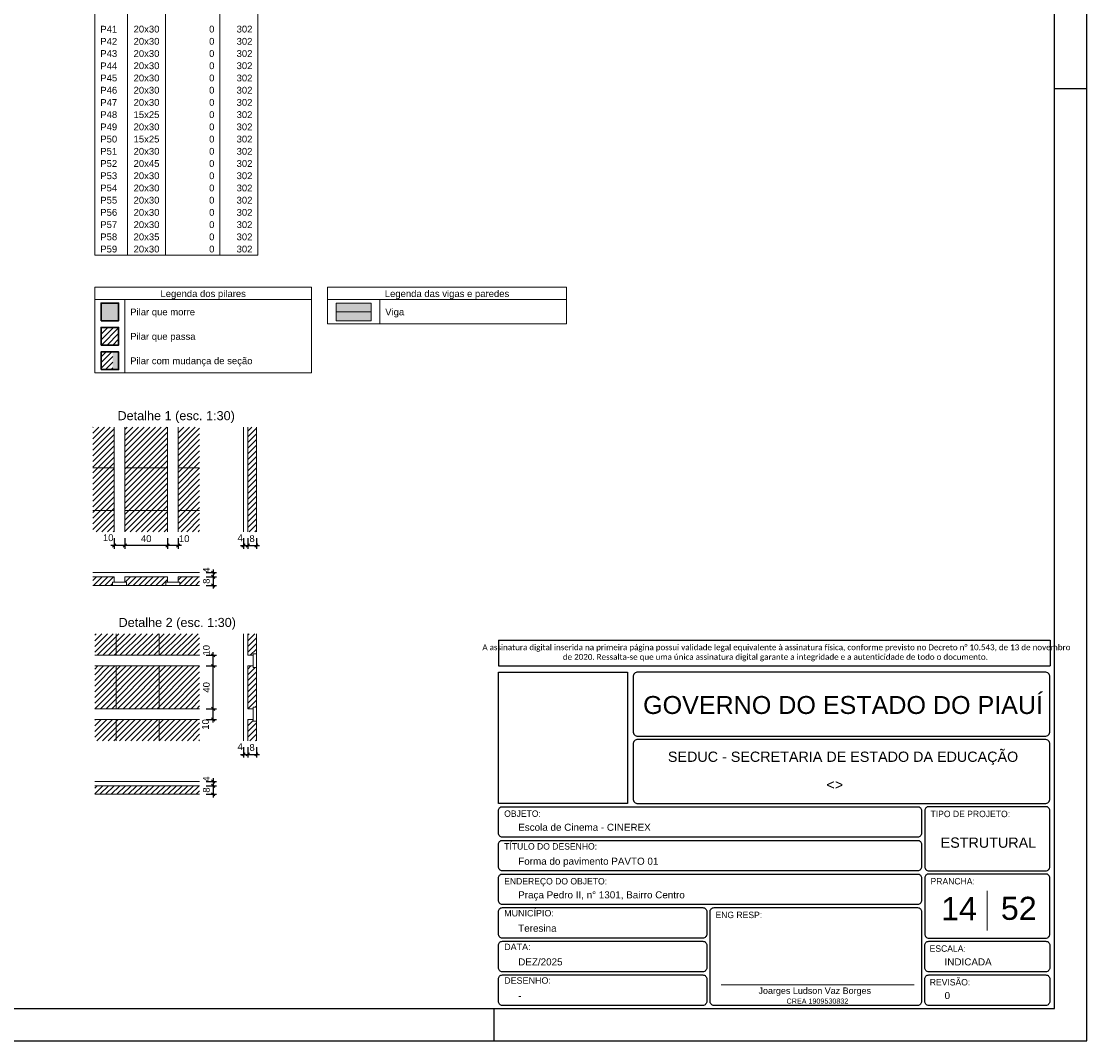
# Model space of a CAD drawing. Header units: millimetres. Extents: x 0 to 119, y 0 to 84.
# Tile 16 of 35: x 86 to 119, y 0 to 32. Entities that reach past the tile are written whole.
import ezdxf

# ---------------------------------------------------------------- set-up
doc = ezdxf.new("R2010")
doc.units = ezdxf.units.MM
doc.header["$MEASUREMENT"] = 0
doc.linetypes.add('NULL', pattern=[0])
doc.layers.get('0').update_dxf_attribs({"lineweight": 18})
for name, color, linetype, lineweight in [('FO-Cotas', 5, 'Continuous', 5), ('FO-Eixos', 5, 'Continuous', 5), ('FO-Hachura pilar que morre', 106, 'Continuous', 5), ('FO-Hachura pilar que passa', 19, 'Continuous', 5), ('FO-Hachura viga', 43, 'Continuous', 5), ('FO-Hachuras das lajes', 1, 'Continuous', 20), ('FO-Pilares', 4, 'Continuous', 30), ('FO-Textos das lajes', 3, 'Continuous', 20), ('FO-Textos das vigas', 7, 'Continuous', 5), ('FO-Textos dos pilares', 7, 'Continuous', 5), ('FO-Títulos', 1, 'Continuous', 20), ('FO-Vigas', 1, 'Continuous', 20), ('Nível 1', 7, 'Continuous', 0), ('Textos', 7, 'Continuous', 9)]:
    doc.layers.add(name, color=color, linetype=linetype, lineweight=lineweight)
for name, color, linetype in [('Pena 01', 1, 'Continuous'), ('SEDUC_MARF', 1, 'Continuous'), ('SEDUC_MARGG', 7, 'Continuous'), ('SEDUC_TXT01', 1, 'Continuous'), ('SEDUC_TXT02', 2, 'Continuous'), ('SEDUC_TXT05', 5, 'Continuous')]:
    doc.layers.add(name, color=color, linetype=linetype)
doc.styles.add('Arial', font='txt')
doc.styles.add('Calibri', font='txt')
doc.styles.add('TwCenMT', font='txt')
doc.dimstyles.new('UM_30.000000', dxfattribs={"dimtxt": 0.18, "dimasz": 0.1, "dimexe": 0.1, "dimexo": 0.2, "dimgap": 0, "dimtad": 1, "dimtih": 1, "dimtoh": 1, "dimdec": 1, "dimlfac": 30, "dimzin": 0, "dimdsep": 46, "dimtxsty": 'Standard', "dimcen": 0.09, "dimdle": 0.1, "dimadec": 1, "dimazin": 2, "dimtfac": 1, "dimtdec": 4, "dimtofl": 0, "dimtmove": 0, "dimatfit": 3, "dimfxl": 1, "dimtolj": 1, "dimarcsym": 0})

# ---------------------------------------------------------------- blocks, each defined once
blk = doc.blocks.new('_Oblique')
at = {"color": 0, "linetype": 'ByBlock', "lineweight": -2}
blk.add_line((-0.5, -0.5), (0.5, 0.5), dxfattribs=at)
blk = doc.blocks.new('*D236')
at = {"layer": 'Defpoints', "color": 0}
for p in [(91.229, 14.602), (91.229, 14.468), (91.652, 14.468)]:
    blk.add_point(p, dxfattribs=at)
at = {"layer": 'FO-Cotas', "color": 0, "linetype": 'Continuous', "lineweight": -2}
for p, q in [((91.652, 14.702), (91.652, 14.368)), ((91.429, 14.602), (91.752, 14.602)), ((91.429, 14.468), (91.752, 14.468))]:
    blk.add_line(p, q, dxfattribs=at)
at = {"layer": 'FO-Cotas', "color": 0, "lineweight": -2, "xscale": 0.1, "yscale": 0.1, "zscale": 0.1}
for p, rotation in [((91.652, 14.602), 90), ((91.652, 14.468), 270)]:
    blk.add_blockref('_Oblique', p, dxfattribs=dict(at, rotation=rotation))
at = {"layer": 'FO-Cotas', "color": 7, "insert": (91.44, 14.678), "char_height": 0.2118, "attachment_point": 5, "rotation": 90, "style": 'Arial'}
blk.add_mtext('\\A1;4', dxfattribs=at)
blk = doc.blocks.new('*D237')
at = {"layer": 'Defpoints', "color": 0}
for p in [(91.229, 14.468), (91.229, 14.202), (91.652, 14.202)]:
    blk.add_point(p, dxfattribs=at)
at = {"layer": 'FO-Cotas', "color": 0, "linetype": 'Continuous', "lineweight": -2}
for p, q in [((91.429, 14.468), (91.752, 14.468)), ((91.652, 14.568), (91.652, 14.102)), ((91.429, 14.202), (91.752, 14.202))]:
    blk.add_line(p, q, dxfattribs=at)
at = {"layer": 'FO-Cotas', "color": 0, "lineweight": -2, "xscale": 0.1, "yscale": 0.1, "zscale": 0.1}
for p, rotation in [((91.652, 14.468), 90), ((91.652, 14.202), 270)]:
    blk.add_blockref('_Oblique', p, dxfattribs=dict(at, rotation=rotation))
at = {"layer": 'FO-Cotas', "color": 7, "insert": (91.44, 14.335), "char_height": 0.2118, "attachment_point": 5, "rotation": 90, "style": 'Arial'}
blk.add_mtext('\\A1;8', dxfattribs=at)
blk = doc.blocks.new('*D238')
at = {"layer": 'Defpoints', "color": 0}
for p in [(88.562, 15.873), (88.895, 15.873), (88.562, 15.449)]:
    blk.add_point(p, dxfattribs=at)
at = {"layer": 'FO-Cotas', "color": 0, "linetype": 'Continuous', "lineweight": -2}
for p, q in [((88.562, 15.673), (88.562, 15.349)), ((88.895, 15.673), (88.895, 15.349)), ((88.995, 15.449), (88.462, 15.449))]:
    blk.add_line(p, q, dxfattribs=at)
at = {"layer": 'FO-Cotas', "color": 0, "lineweight": -2, "xscale": 0.1, "yscale": 0.1, "zscale": 0.1, "rotation": 180}
blk.add_blockref('_Oblique', (88.562, 15.449), dxfattribs=at)
at = {"layer": 'FO-Cotas', "color": 0, "lineweight": -2, "xscale": 0.1, "yscale": 0.1, "zscale": 0.1}
blk.add_blockref('_Oblique', (88.895, 15.449), dxfattribs=at)
at = {"layer": 'FO-Cotas', "color": 7, "insert": (88.377, 15.689), "char_height": 0.2118, "attachment_point": 5, "rotation": 0.0057, "style": 'Arial'}
blk.add_mtext('\\A1;10', dxfattribs=at)
blk = doc.blocks.new('*D239')
at = {"layer": 'Defpoints', "color": 0}
for p in [(88.895, 15.873), (90.229, 15.873), (88.895, 15.449)]:
    blk.add_point(p, dxfattribs=at)
at = {"layer": 'FO-Cotas', "color": 0, "linetype": 'Continuous', "lineweight": -2}
for p, q in [((88.895, 15.673), (88.895, 15.349)), ((90.229, 15.673), (90.229, 15.349)), ((90.329, 15.449), (88.795, 15.449))]:
    blk.add_line(p, q, dxfattribs=at)
at = {"layer": 'FO-Cotas', "color": 0, "lineweight": -2, "xscale": 0.1, "yscale": 0.1, "zscale": 0.1, "rotation": 180}
blk.add_blockref('_Oblique', (88.895, 15.449), dxfattribs=at)
at = {"layer": 'FO-Cotas', "color": 0, "lineweight": -2, "xscale": 0.1, "yscale": 0.1, "zscale": 0.1}
blk.add_blockref('_Oblique', (90.229, 15.449), dxfattribs=at)
at = {"layer": 'FO-Cotas', "color": 7, "insert": (89.562, 15.661), "char_height": 0.2118, "attachment_point": 5, "rotation": 0.0057, "style": 'Arial'}
blk.add_mtext('\\A1;40', dxfattribs=at)
blk = doc.blocks.new('*D240')
at = {"layer": 'Defpoints', "color": 0}
for p in [(90.229, 15.873), (90.562, 15.873), (90.229, 15.449)]:
    blk.add_point(p, dxfattribs=at)
at = {"layer": 'FO-Cotas', "color": 0, "linetype": 'Continuous', "lineweight": -2}
for p, q in [((90.229, 15.673), (90.229, 15.349)), ((90.562, 15.673), (90.562, 15.349)), ((90.662, 15.449), (90.129, 15.449))]:
    blk.add_line(p, q, dxfattribs=at)
at = {"layer": 'FO-Cotas', "color": 0, "lineweight": -2, "xscale": 0.1, "yscale": 0.1, "zscale": 0.1, "rotation": 180}
blk.add_blockref('_Oblique', (90.229, 15.449), dxfattribs=at)
at = {"layer": 'FO-Cotas', "color": 0, "lineweight": -2, "xscale": 0.1, "yscale": 0.1, "zscale": 0.1}
blk.add_blockref('_Oblique', (90.562, 15.449), dxfattribs=at)
at = {"layer": 'FO-Cotas', "color": 7, "insert": (90.747, 15.661), "char_height": 0.2118, "attachment_point": 5, "rotation": 0.0057, "style": 'Arial'}
blk.add_mtext('\\A1;10', dxfattribs=at)
blk = doc.blocks.new('*D241')
at = {"layer": 'Defpoints', "color": 0}
for p in [(92.599, 15.873), (92.733, 15.873), (92.733, 15.449)]:
    blk.add_point(p, dxfattribs=at)
at = {"layer": 'FO-Cotas', "color": 0, "linetype": 'Continuous', "lineweight": -2}
for p, q in [((92.599, 15.673), (92.599, 15.349)), ((92.733, 15.673), (92.733, 15.349)), ((92.499, 15.449), (92.833, 15.449))]:
    blk.add_line(p, q, dxfattribs=at)
at = {"layer": 'FO-Cotas', "color": 0, "lineweight": -2, "xscale": 0.1, "yscale": 0.1, "zscale": 0.1, "rotation": 180}
blk.add_blockref('_Oblique', (92.599, 15.449), dxfattribs=at)
at = {"layer": 'FO-Cotas', "color": 0, "lineweight": -2, "xscale": 0.1, "yscale": 0.1, "zscale": 0.1}
blk.add_blockref('_Oblique', (92.733, 15.449), dxfattribs=at)
at = {"layer": 'FO-Cotas', "color": 7, "insert": (92.495, 15.689), "char_height": 0.2118, "attachment_point": 5, "rotation": 0.0057, "style": 'Arial'}
blk.add_mtext('\\A1;4', dxfattribs=at)
blk = doc.blocks.new('*D242')
at = {"layer": 'Defpoints', "color": 0}
for p in [(92.733, 15.873), (92.999, 15.873), (92.999, 15.449)]:
    blk.add_point(p, dxfattribs=at)
at = {"layer": 'FO-Cotas', "color": 0, "linetype": 'Continuous', "lineweight": -2}
for p, q in [((92.733, 15.673), (92.733, 15.349)), ((92.999, 15.673), (92.999, 15.349)), ((92.633, 15.449), (93.099, 15.449))]:
    blk.add_line(p, q, dxfattribs=at)
at = {"layer": 'FO-Cotas', "color": 0, "lineweight": -2, "xscale": 0.1, "yscale": 0.1, "zscale": 0.1, "rotation": 180}
blk.add_blockref('_Oblique', (92.733, 15.449), dxfattribs=at)
at = {"layer": 'FO-Cotas', "color": 0, "lineweight": -2, "xscale": 0.1, "yscale": 0.1, "zscale": 0.1}
blk.add_blockref('_Oblique', (92.999, 15.449), dxfattribs=at)
at = {"layer": 'FO-Cotas', "color": 7, "insert": (92.866, 15.661), "char_height": 0.2118, "attachment_point": 5, "rotation": 0.0057, "style": 'Arial'}
blk.add_mtext('\\A1;8', dxfattribs=at)
blk = doc.blocks.new('*D243')
at = {"layer": 'Defpoints', "color": 0}
for p in [(91.229, 8.086), (91.229, 7.952), (91.652, 7.952)]:
    blk.add_point(p, dxfattribs=at)
at = {"layer": 'FO-Cotas', "color": 0, "linetype": 'Continuous', "lineweight": -2}
for p, q in [((91.429, 8.086), (91.752, 8.086)), ((91.652, 8.186), (91.652, 7.852)), ((91.429, 7.952), (91.752, 7.952))]:
    blk.add_line(p, q, dxfattribs=at)
at = {"layer": 'FO-Cotas', "color": 0, "lineweight": -2, "xscale": 0.1, "yscale": 0.1, "zscale": 0.1}
for p, rotation in [((91.652, 8.086), 90), ((91.652, 7.952), 270)]:
    blk.add_blockref('_Oblique', p, dxfattribs=dict(at, rotation=rotation))
at = {"layer": 'FO-Cotas', "color": 7, "insert": (91.44, 8.162), "char_height": 0.2118, "attachment_point": 5, "rotation": 90, "style": 'Arial'}
blk.add_mtext('\\A1;4', dxfattribs=at)
blk = doc.blocks.new('*D244')
at = {"layer": 'Defpoints', "color": 0}
for p in [(91.229, 7.952), (91.229, 7.686), (91.652, 7.686)]:
    blk.add_point(p, dxfattribs=at)
at = {"layer": 'FO-Cotas', "color": 0, "linetype": 'Continuous', "lineweight": -2}
for p, q in [((91.652, 8.052), (91.652, 7.586)), ((91.429, 7.952), (91.752, 7.952)), ((91.429, 7.686), (91.752, 7.686))]:
    blk.add_line(p, q, dxfattribs=at)
at = {"layer": 'FO-Cotas', "color": 0, "lineweight": -2, "xscale": 0.1, "yscale": 0.1, "zscale": 0.1}
for p, rotation in [((91.652, 7.952), 90), ((91.652, 7.686), 270)]:
    blk.add_blockref('_Oblique', p, dxfattribs=dict(at, rotation=rotation))
at = {"layer": 'FO-Cotas', "color": 7, "insert": (91.44, 7.819), "char_height": 0.2118, "attachment_point": 5, "rotation": 90, "style": 'Arial'}
blk.add_mtext('\\A1;8', dxfattribs=at)
blk = doc.blocks.new('*D245')
at = {"layer": 'Defpoints', "color": 0}
for p in [(92.599, 9.356), (92.733, 9.356), (92.733, 8.933)]:
    blk.add_point(p, dxfattribs=at)
at = {"layer": 'FO-Cotas', "color": 0, "linetype": 'Continuous', "lineweight": -2}
for p, q in [((92.599, 9.156), (92.599, 8.833)), ((92.733, 9.156), (92.733, 8.833)), ((92.499, 8.933), (92.833, 8.933))]:
    blk.add_line(p, q, dxfattribs=at)
at = {"layer": 'FO-Cotas', "color": 0, "lineweight": -2, "xscale": 0.1, "yscale": 0.1, "zscale": 0.1, "rotation": 180}
blk.add_blockref('_Oblique', (92.599, 8.933), dxfattribs=at)
at = {"layer": 'FO-Cotas', "color": 0, "lineweight": -2, "xscale": 0.1, "yscale": 0.1, "zscale": 0.1}
blk.add_blockref('_Oblique', (92.733, 8.933), dxfattribs=at)
at = {"layer": 'FO-Cotas', "color": 7, "insert": (92.495, 9.173), "char_height": 0.2118, "attachment_point": 5, "rotation": 0.0057, "style": 'Arial'}
blk.add_mtext('\\A1;4', dxfattribs=at)
blk = doc.blocks.new('*D246')
at = {"layer": 'Defpoints', "color": 0}
for p in [(92.733, 9.356), (92.999, 9.356), (92.999, 8.933)]:
    blk.add_point(p, dxfattribs=at)
at = {"layer": 'FO-Cotas', "color": 0, "linetype": 'Continuous', "lineweight": -2}
for p, q in [((92.733, 9.156), (92.733, 8.833)), ((92.999, 9.156), (92.999, 8.833)), ((92.633, 8.933), (93.099, 8.933))]:
    blk.add_line(p, q, dxfattribs=at)
at = {"layer": 'FO-Cotas', "color": 0, "lineweight": -2, "xscale": 0.1, "yscale": 0.1, "zscale": 0.1, "rotation": 180}
blk.add_blockref('_Oblique', (92.733, 8.933), dxfattribs=at)
at = {"layer": 'FO-Cotas', "color": 0, "lineweight": -2, "xscale": 0.1, "yscale": 0.1, "zscale": 0.1}
blk.add_blockref('_Oblique', (92.999, 8.933), dxfattribs=at)
at = {"layer": 'FO-Cotas', "color": 7, "insert": (92.866, 9.145), "char_height": 0.2118, "attachment_point": 5, "rotation": 0.0057, "style": 'Arial'}
blk.add_mtext('\\A1;8', dxfattribs=at)
blk = doc.blocks.new('*D247')
at = {"layer": 'Defpoints', "color": 0}
for p in [(91.229, 12.023), (91.652, 12.023), (91.229, 11.69)]:
    blk.add_point(p, dxfattribs=at)
at = {"layer": 'FO-Cotas', "color": 0, "linetype": 'Continuous', "lineweight": -2}
for p, q in [((91.429, 12.023), (91.752, 12.023)), ((91.652, 11.59), (91.652, 12.123)), ((91.429, 11.69), (91.752, 11.69))]:
    blk.add_line(p, q, dxfattribs=at)
at = {"layer": 'FO-Cotas', "color": 0, "lineweight": -2, "xscale": 0.1, "yscale": 0.1, "zscale": 0.1}
for p, rotation in [((91.652, 12.023), 90), ((91.652, 11.69), 270)]:
    blk.add_blockref('_Oblique', p, dxfattribs=dict(at, rotation=rotation))
at = {"layer": 'FO-Cotas', "color": 7, "insert": (91.44, 12.18), "char_height": 0.2118, "attachment_point": 5, "rotation": 90, "style": 'Arial'}
blk.add_mtext('\\A1;10', dxfattribs=at)
blk = doc.blocks.new('*D248')
at = {"layer": 'Defpoints', "color": 0}
for p in [(91.229, 11.69), (91.652, 11.69), (91.229, 10.356)]:
    blk.add_point(p, dxfattribs=at)
at = {"layer": 'FO-Cotas', "color": 0, "linetype": 'Continuous', "lineweight": -2}
for p, q in [((91.429, 11.69), (91.752, 11.69)), ((91.652, 10.256), (91.652, 11.79)), ((91.429, 10.356), (91.752, 10.356))]:
    blk.add_line(p, q, dxfattribs=at)
at = {"layer": 'FO-Cotas', "color": 0, "lineweight": -2, "xscale": 0.1, "yscale": 0.1, "zscale": 0.1}
for p, rotation in [((91.652, 11.69), 90), ((91.652, 10.356), 270)]:
    blk.add_blockref('_Oblique', p, dxfattribs=dict(at, rotation=rotation))
at = {"layer": 'FO-Cotas', "color": 7, "insert": (91.44, 11.023), "char_height": 0.2118, "attachment_point": 5, "rotation": 90, "style": 'Arial'}
blk.add_mtext('\\A1;40', dxfattribs=at)
blk = doc.blocks.new('*D249')
at = {"layer": 'Defpoints', "color": 0}
for p in [(91.229, 10.356), (91.652, 10.356), (91.229, 10.023)]:
    blk.add_point(p, dxfattribs=at)
at = {"layer": 'FO-Cotas', "color": 0, "linetype": 'Continuous', "lineweight": -2}
for p, q in [((91.429, 10.356), (91.752, 10.356)), ((91.652, 9.923), (91.652, 10.456)), ((91.429, 10.023), (91.752, 10.023))]:
    blk.add_line(p, q, dxfattribs=at)
at = {"layer": 'FO-Cotas', "color": 0, "lineweight": -2, "xscale": 0.1, "yscale": 0.1, "zscale": 0.1}
for p, rotation in [((91.652, 10.356), 90), ((91.652, 10.023), 270)]:
    blk.add_blockref('_Oblique', p, dxfattribs=dict(at, rotation=rotation))
at = {"layer": 'FO-Cotas', "color": 7, "insert": (91.413, 9.866), "char_height": 0.2118, "attachment_point": 5, "rotation": 90, "style": 'Arial'}
blk.add_mtext('\\A1;10', dxfattribs=at)

msp = doc.modelspace()

# ---------------------------------------------------------------- hatches: boundary and pattern name
at = {"layer": 'FO-Hachura pilar que morre', "linetype": 'Continuous'}
for points in [[(88.1526, 22.4613), (88.1526, 23.0119), (88.7033, 23.0119), (88.7033, 22.4613), (88.1526, 22.4613)], [(88.5188, 20.9363), (88.5188, 21.487), (88.7033, 21.487), (88.7033, 20.9363), (88.5188, 20.9363)]]:
    msp.add_hatch(color=106, dxfattribs=at).paths.add_polyline_path(points)
at = {"layer": 'FO-Hachura pilar que passa', "linetype": 'Continuous'}
h = msp.add_hatch(dxfattribs=at)
h.set_pattern_fill('ANSI31', color=19, style=0)
h.paths.add_polyline_path([(88.1526, 21.6988), (88.1526, 22.2495), (88.7033, 22.2495), (88.7033, 21.6988), (88.1526, 21.6988)])
h = msp.add_hatch(dxfattribs=at)
h.set_pattern_fill('ANSI31', color=19, style=0)
h.paths.add_polyline_path([(88.1526, 20.9363), (88.1526, 21.487), (88.5188, 21.487), (88.5188, 20.9363), (88.1526, 20.9363)])
at = {"layer": 'FO-Hachura viga', "linetype": 'Continuous'}
msp.add_hatch(color=43, dxfattribs=at).paths.add_polyline_path([(95.4832, 22.4613), (95.4832, 23.0119), (96.5846, 23.0119), (96.5846, 22.4613), (95.4832, 22.4613)])
at = {"layer": 'FO-Hachuras das lajes', "linetype": 'Continuous'}
h = msp.add_hatch(dxfattribs=at)
h.set_pattern_fill('ANSI31', color=1, style=0)
h.paths.add_polyline_path([(88.562, 15.8726), (87.8954, 15.8726), (87.8954, 19.1393), (88.562, 19.1393), (88.562, 15.8726)])
h = msp.add_hatch(dxfattribs=at)
h.set_pattern_fill('ANSI31', color=1, style=0)
h.paths.add_polyline_path([(88.8954, 15.8726), (88.8954, 19.1393), (90.2287, 19.1393), (90.2287, 15.8726), (88.8954, 15.8726)])
h = msp.add_hatch(dxfattribs=at)
h.set_pattern_fill('ANSI31', color=1, style=0)
h.paths.add_polyline_path([(90.562, 15.8726), (90.562, 19.1393), (91.2287, 19.1393), (91.2287, 15.8726), (90.562, 15.8726)])
h = msp.add_hatch(dxfattribs=at)
h.set_pattern_fill('ANSI31', color=1, style=0)
h.paths.add_polyline_path([(92.7328, 15.8726), (92.7328, 19.1393), (92.9995, 19.1393), (92.9995, 15.8726), (92.7328, 15.8726)])
h = msp.add_hatch(dxfattribs=at)
h.set_pattern_fill('ANSI31', color=1, style=0)
h.paths.add_polyline_path([(87.8954, 14.4685), (88.562, 14.4685), (88.562, 14.3018), (88.512, 14.3018), (88.512, 14.2018), (87.8954, 14.2018), (87.8954, 14.4685)])
h = msp.add_hatch(dxfattribs=at)
h.set_pattern_fill('ANSI31', color=1, style=0)
h.paths.add_polyline_path([(88.8954, 14.4685), (90.2287, 14.4685), (90.2287, 14.3018), (90.1787, 14.3018), (90.1787, 14.2018), (88.9454, 14.2018), (88.9454, 14.3018), (88.8954, 14.3018), (88.8954, 14.4685)])
h = msp.add_hatch(dxfattribs=at)
h.set_pattern_fill('ANSI31', color=1, style=0)
h.paths.add_polyline_path([(90.562, 14.4685), (91.2287, 14.4685), (91.2287, 14.2018), (90.612, 14.2018), (90.612, 14.3018), (90.562, 14.3018), (90.562, 14.4685)])
h = msp.add_hatch(dxfattribs=at)
h.set_pattern_fill('ANSI31', color=1, style=0)
h.paths.add_polyline_path([(87.962, 12.0231), (87.962, 12.6898), (91.2287, 12.6898), (91.2287, 12.0231), (87.962, 12.0231)])
h = msp.add_hatch(dxfattribs=at)
h.set_pattern_fill('ANSI31', color=1, style=0)
h.paths.add_polyline_path([(92.7328, 12.0231), (92.7328, 12.6898), (92.9995, 12.6898), (92.9995, 12.0731), (92.8995, 12.0731), (92.8995, 12.0231), (92.7328, 12.0231)])
h = msp.add_hatch(dxfattribs=at)
h.set_pattern_fill('ANSI31', color=1, style=0)
h.paths.add_polyline_path([(87.962, 11.6898), (91.2287, 11.6898), (91.2287, 10.3565), (87.962, 10.3565), (87.962, 11.6898)])
h = msp.add_hatch(dxfattribs=at)
h.set_pattern_fill('ANSI31', color=1, style=0)
h.paths.add_polyline_path([(92.7328, 10.3565), (92.7328, 11.6898), (92.8995, 11.6898), (92.8995, 11.6398), (92.9995, 11.6398), (92.9995, 10.4065), (92.8995, 10.4065), (92.8995, 10.3565), (92.7328, 10.3565)])
h = msp.add_hatch(dxfattribs=at)
h.set_pattern_fill('ANSI31', color=1, style=0)
h.paths.add_polyline_path([(87.962, 10.0231), (91.2287, 10.0231), (91.2287, 9.3565), (87.962, 9.3565), (87.962, 10.0231)])
h = msp.add_hatch(dxfattribs=at)
h.set_pattern_fill('ANSI31', color=1, style=0)
h.paths.add_polyline_path([(92.7328, 9.3565), (92.7328, 10.0231), (92.8995, 10.0231), (92.8995, 9.9731), (92.9995, 9.9731), (92.9995, 9.3565), (92.7328, 9.3565)])
h = msp.add_hatch(dxfattribs=at)
h.set_pattern_fill('ANSI31', color=1, style=0)
h.paths.add_polyline_path([(87.962, 7.9523), (91.2287, 7.9523), (91.2287, 7.6857), (87.962, 7.6857), (87.962, 7.9523)])

# ---------------------------------------------------------------- linework, layer by layer
msp.add_line((107.4964, 1.7423), (113.5173, 1.7423))
at = {"layer": 'FO-Eixos'}
msp.add_line((95.4832, 22.7366), (96.5846, 22.7366), dxfattribs=at)
at = {"layer": 'FO-Eixos', "linetype": 'Continuous'}
for p, q in [((88.562, 18.1726), (88.562, 18.4726)), ((88.8954, 18.1726), (88.8954, 18.4726)), ((90.2287, 18.1726), (90.2287, 18.4726)), ((90.562, 18.1726), (90.562, 18.4726)), ((88.562, 17.8726), (87.8954, 17.8726)), ((90.2287, 17.8726), (88.8954, 17.8726)), ((90.562, 17.8726), (91.2287, 17.8726)), ((88.562, 16.5393), (88.562, 16.8393)), ((88.8954, 16.5393), (88.8954, 16.8393)), ((90.2287, 16.5393), (90.2287, 16.8393)), ((90.562, 16.5393), (90.562, 16.8393)), ((88.562, 16.5393), (87.8954, 16.5393)), ((90.2287, 16.5393), (88.8954, 16.5393)), ((90.562, 16.5393), (91.2287, 16.5393)), ((88.6287, 12.0231), (88.6287, 12.6898)), ((89.962, 12.0231), (89.962, 12.6898)), ((88.6287, 12.0231), (88.9287, 12.0231)), ((90.262, 12.0231), (90.562, 12.0231)), ((88.6287, 10.3565), (88.6287, 11.6898)), ((88.6287, 11.6898), (88.9287, 11.6898)), ((89.962, 10.3565), (89.962, 11.6898)), ((90.262, 11.6898), (90.562, 11.6898)), ((88.6287, 10.3565), (88.9287, 10.3565)), ((90.262, 10.3565), (90.562, 10.3565)), ((88.6287, 10.0231), (88.6287, 9.3565)), ((88.6287, 10.0231), (88.9287, 10.0231)), ((89.962, 10.0231), (89.962, 9.3565)), ((90.262, 10.0231), (90.562, 10.0231))]:
    msp.add_line(p, q, dxfattribs=at)
at = {"layer": 'FO-Hachuras das lajes', "linetype": 'Continuous'}
for p, q in [((92.9995, 15.8726), (92.9995, 19.1393)), ((87.8954, 14.2018), (88.512, 14.2018)), ((88.9454, 14.2018), (90.1787, 14.2018)), ((90.612, 14.2018), (91.2287, 14.2018)), ((92.9995, 12.0731), (92.9995, 12.6898)), ((92.9995, 10.4065), (92.9995, 11.6398)), ((92.9995, 9.3565), (92.9995, 9.9731)), ((87.962, 7.6857), (91.2287, 7.6857))]:
    msp.add_line(p, q, dxfattribs=at)
at = {"layer": 'FO-Pilares'}
for points in [[(88.1526, 22.4613), (88.1526, 23.0119), (88.7033, 23.0119), (88.7033, 22.4613), (88.1526, 22.4613)], [(88.1526, 21.6988), (88.1526, 22.2495), (88.7033, 22.2495), (88.7033, 21.6988), (88.1526, 21.6988)], [(88.1526, 20.9363), (88.1526, 21.487), (88.7033, 21.487), (88.7033, 20.9363), (88.1526, 20.9363)]]:
    msp.add_lwpolyline(points, close=True, dxfattribs=at)
at = {"layer": 'FO-Textos das lajes', "linetype": 'Continuous'}
for p, q in [((88.562, 18.4726), (88.562, 19.1393)), ((88.8954, 18.4726), (88.8954, 19.1393)), ((90.2287, 18.4726), (90.2287, 19.1393)), ((90.562, 18.4726), (90.562, 19.1393)), ((92.5995, 15.8726), (92.5995, 19.1393)), ((92.7328, 15.8726), (92.7328, 19.1393)), ((88.562, 16.8393), (88.562, 18.1726)), ((88.8954, 16.8393), (88.8954, 18.1726)), ((90.2287, 16.8393), (90.2287, 18.1726)), ((90.562, 16.8393), (90.562, 18.1726)), ((88.562, 15.8726), (88.562, 16.5393)), ((88.8954, 15.8726), (88.8954, 16.5393)), ((90.2287, 15.8726), (90.2287, 16.5393)), ((90.562, 15.8726), (90.562, 16.5393)), ((87.8954, 14.6018), (91.2287, 14.6018)), ((87.8954, 14.4685), (88.562, 14.4685)), ((88.562, 14.4685), (88.562, 14.3018)), ((88.8954, 14.4685), (90.2287, 14.4685)), ((88.8954, 14.4685), (88.8954, 14.3018)), ((90.2287, 14.4685), (90.2287, 14.3018)), ((90.562, 14.4685), (91.2287, 14.4685)), ((90.562, 14.4685), (90.562, 14.3018)), ((92.5995, 9.3565), (92.5995, 12.6898)), ((92.7328, 12.0231), (92.7328, 12.6898)), ((87.962, 12.0231), (88.6287, 12.0231)), ((88.9287, 12.0231), (90.262, 12.0231)), ((90.562, 12.0231), (91.2287, 12.0231)), ((92.7328, 12.0231), (92.8995, 12.0231)), ((87.962, 11.6898), (88.6287, 11.6898)), ((88.9287, 11.6898), (90.262, 11.6898)), ((90.562, 11.6898), (91.2287, 11.6898)), ((92.7328, 10.3565), (92.7328, 11.6898)), ((92.7328, 11.6898), (92.8995, 11.6898)), ((87.962, 10.3565), (88.6287, 10.3565)), ((88.9287, 10.3565), (90.262, 10.3565)), ((90.562, 10.3565), (91.2287, 10.3565)), ((92.7328, 10.3565), (92.8995, 10.3565)), ((87.962, 10.0231), (88.6287, 10.0231)), ((88.9287, 10.0231), (90.262, 10.0231)), ((90.562, 10.0231), (91.2287, 10.0231)), ((92.7328, 9.3565), (92.7328, 10.0231)), ((92.7328, 10.0231), (92.8995, 10.0231)), ((87.962, 8.0857), (91.2287, 8.0857)), ((87.962, 7.9523), (91.2287, 7.9523))]:
    msp.add_line(p, q, dxfattribs=at)
for points in [[(88.512, 14.2018), (88.512, 14.3018), (88.9454, 14.3018), (88.9454, 14.2018), (88.512, 14.2018)], [(90.1787, 14.2018), (90.1787, 14.3018), (90.612, 14.3018), (90.612, 14.2018), (90.1787, 14.2018)], [(92.9995, 11.6398), (92.8995, 11.6398), (92.8995, 12.0731), (92.9995, 12.0731), (92.9995, 11.6398)], [(92.9995, 9.9731), (92.8995, 9.9731), (92.8995, 10.4065), (92.9995, 10.4065), (92.9995, 9.9731)]]:
    msp.add_lwpolyline(points, close=True, dxfattribs=at)
at = {"layer": 'FO-Textos das vigas'}
for p, q in [((87.962, 23.5023), (94.7184, 23.5023)), ((87.962, 23.5023), (87.962, 20.8337)), ((94.7184, 23.5023), (94.7184, 20.8337)), ((95.2184, 23.5023), (102.6738, 23.5023)), ((95.2184, 23.5023), (95.2184, 22.3586)), ((102.6738, 23.5023), (102.6738, 22.3586)), ((87.962, 23.1211), (94.7184, 23.1211)), ((88.8939, 23.1211), (88.8939, 20.8337)), ((95.2184, 23.1211), (102.6738, 23.1211)), ((96.8493, 23.1211), (96.8493, 22.3586)), ((95.2184, 22.3586), (102.6738, 22.3586)), ((87.962, 20.8337), (94.7184, 20.8337))]:
    msp.add_line(p, q, dxfattribs=at)
at = {"layer": 'FO-Textos dos pilares'}
for p, q in [((87.962, 47.758), (87.962, 24.5023)), ((93.0452, 47.758), (93.0452, 24.5023)), ((88.9787, 47.3767), (88.9787, 24.5023)), ((90.1647, 47.3767), (90.1647, 24.5023)), ((91.8591, 47.3767), (91.8591, 24.5023)), ((87.962, 24.5023), (93.0452, 24.5023))]:
    msp.add_line(p, q, dxfattribs=at)
at = {"layer": 'FO-Vigas'}
msp.add_lwpolyline([(95.4832, 22.4613), (95.4832, 23.0119), (96.5846, 23.0119), (96.5846, 22.4613), (95.4832, 22.4613)], close=True, dxfattribs=at)
at = {"layer": 'Nível 1'}
msp.add_line((115.8, 4.6717), (115.8, 3.4409), dxfattribs=at)
at = {"layer": 'Pena 01'}
for p, q in [((100.55, 12.4952), (117.7575, 12.4952)), ((100.55, 12.4952), (100.55, 11.6972)), ((117.7575, 12.4952), (117.7575, 11.6972)), ((100.55, 11.6972), (117.7575, 11.6972))]:
    msp.add_line(p, q, dxfattribs=at)
at = {"layer": 'SEDUC_MARF'}
for p, q in [((117.9, 29.7), (118.9, 29.7)), ((100.4015, 1), (100.4015, 0))]:
    msp.add_line(p, q, dxfattribs=at)
for points in [[(118.9, 84.1), (0, 84.1), (0, 0), (118.9, 0)], [(100.55, 11.4972), (104.5747, 11.4972), (104.5747, 7.4), (100.55, 7.4)]]:
    msp.add_lwpolyline(points, close=True, dxfattribs=at)
for points in [[(104.9, 9.5), (117.6, 9.5, 0.4142136), (117.75, 9.65), (117.75, 9.65), (117.75, 11.35, 0.4142136), (117.6, 11.5), (117.6, 11.5), (104.9, 11.5, 0.4142136), (104.75, 11.35), (104.75, 11.35), (104.75, 9.65, 0.4142136), (104.9, 9.5), (104.9, 9.5)], [(104.9, 7.4), (117.6, 7.4, 0.4142136), (117.75, 7.55), (117.75, 7.55), (117.75, 9.25, 0.4142136), (117.6, 9.4), (117.6, 9.4), (104.9, 9.4, 0.4142136), (104.75, 9.25), (104.75, 9.25), (104.75, 7.55, 0.4142136), (104.9, 7.4), (104.9, 7.4)], [(100.675, 7.3), (113.625, 7.3, -0.4142136), (113.75, 7.175), (113.75, 7.175), (113.75, 6.475, -0.4142136), (113.625, 6.35), (113.625, 6.35), (100.675, 6.35, -0.4142136), (100.55, 6.475), (100.55, 6.475), (100.55, 7.175, -0.4142136), (100.675, 7.3), (100.675, 7.3)], [(113.975, 5.3), (117.625, 5.3, 0.4142136), (117.75, 5.425), (117.75, 5.425), (117.75, 7.175, 0.4142136), (117.625, 7.3), (117.625, 7.3), (113.975, 7.3, 0.4142136), (113.85, 7.175), (113.85, 7.175), (113.85, 5.425, 0.4142136), (113.975, 5.3), (113.975, 5.3)], [(100.675, 6.25), (113.625, 6.25, -0.4142136), (113.75, 6.125), (113.75, 6.125), (113.75, 5.425, -0.4142136), (113.625, 5.3), (113.625, 5.3), (100.675, 5.3, -0.4142136), (100.55, 5.425), (100.55, 5.425), (100.55, 6.125, -0.4142136), (100.675, 6.25), (100.675, 6.25)], [(100.675, 5.2), (113.625, 5.2, -0.4142136), (113.75, 5.075), (113.75, 5.075), (113.75, 4.375, -0.4142136), (113.625, 4.25), (113.625, 4.25), (100.675, 4.25, -0.4142136), (100.55, 4.375), (100.55, 4.375), (100.55, 5.075, -0.4142136), (100.675, 5.2), (100.675, 5.2)], [(113.975, 3.2), (117.625, 3.2, 0.4142136), (117.75, 3.325), (117.75, 3.325), (117.75, 5.075, 0.4142136), (117.625, 5.2), (117.625, 5.2), (113.975, 5.2, 0.4142136), (113.85, 5.075), (113.85, 5.075), (113.85, 3.325, 0.4142136), (113.975, 3.2), (113.975, 3.2)], [(100.675, 4.15), (106.925, 4.15, -0.4142136), (107.05, 4.025), (107.05, 4.025), (107.05, 3.325, -0.4142136), (106.925, 3.2), (106.925, 3.2), (100.675, 3.2, -0.4142136), (100.55, 3.325), (100.55, 3.325), (100.55, 4.025, -0.4142136), (100.675, 4.15), (100.675, 4.15)], [(107.275, 4.15), (113.625, 4.15, -0.4142136), (113.75, 4.025), (113.75, 4.025), (113.75, 1.225, -0.4142136), (113.625, 1.1), (113.625, 1.1), (107.275, 1.1, -0.4142136), (107.15, 1.225), (107.15, 1.225), (107.15, 4.025, -0.4142136), (107.275, 4.15), (107.275, 4.15)], [(100.675, 3.1), (106.925, 3.1, -0.4142136), (107.05, 2.975), (107.05, 2.975), (107.05, 2.275, -0.4142136), (106.925, 2.15), (106.925, 2.15), (100.675, 2.15, -0.4142136), (100.55, 2.275), (100.55, 2.275), (100.55, 2.975, -0.4142136), (100.675, 3.1), (100.675, 3.1)], [(113.975, 3.1), (117.625, 3.1, -0.4142136), (117.75, 2.975), (117.75, 2.975), (117.75, 2.275, -0.4142136), (117.625, 2.15), (117.625, 2.15), (113.975, 2.15, -0.4142136), (113.85, 2.275), (113.85, 2.275), (113.85, 2.975, -0.4142136), (113.975, 3.1), (113.975, 3.1)], [(100.675, 2.05), (106.925, 2.05, -0.4142136), (107.05, 1.925), (107.05, 1.925), (107.05, 1.225, -0.4142136), (106.925, 1.1), (106.925, 1.1), (100.675, 1.1, -0.4142136), (100.55, 1.225), (100.55, 1.225), (100.55, 1.925, -0.4142136), (100.675, 2.05), (100.675, 2.05)], [(113.975, 2.05), (117.625, 2.05, -0.4142136), (117.75, 1.925), (117.75, 1.925), (117.75, 1.225, -0.4142136), (117.625, 1.1), (117.625, 1.1), (113.975, 1.1, -0.4142136), (113.85, 1.225), (113.85, 1.225), (113.85, 1.925, -0.4142136), (113.975, 2.05), (113.975, 2.05)]]:
    msp.add_lwpolyline(points, format="xyb", dxfattribs=at)
at = {"layer": 'SEDUC_MARGG'}
msp.add_lwpolyline([(2.5, 1), (117.9, 1), (117.9, 83.1), (2.5, 83.1), (2.5, 1)], dxfattribs=at)

# ---------------------------------------------------------------- texts
at = {"layer": 'FO-Textos das vigas', "linetype": 'NULL', "char_height": 0.2118, "line_spacing_factor": 0.798, "style": 'Arial'}
for s, insert, width, attachment_point in [('Legenda dos pilares', (91.34, 23.1362), 5.223965, 8), ('Legenda das vigas e paredes', (98.946, 23.1362), 7.610234, 8), ('Pilar que morre', (89.063, 22.5642), 3.964844, 7), ('Viga', (97.019, 22.5642), 1.16085, 7), ('Pilar que passa', (89.063, 21.8012), 3.997979, 7), ('Pilar com mudança de seção', (89.063, 21.0392), 7.479395, 7)]:
    msp.add_mtext(s, dxfattribs=dict(at, insert=insert, width=width, attachment_point=attachment_point))
at = {"layer": 'FO-Textos dos pilares', "linetype": 'NULL', "char_height": 0.2118, "line_spacing_factor": 0.798, "style": 'Arial'}
for s, insert, width, attachment_point in [('P41', (88.131, 31.4491), 1.031992, 7), ('20x30', (89.572, 31.4491), 1.580273, 8), ('0', (91.69, 31.4491), 0.322568, 9), ('302', (92.876, 31.4491), 0.967705, 9), ('P42', (88.131, 31.0681), 1.031992, 7), ('20x30', (89.572, 31.0681), 1.580273, 8), ('0', (91.69, 31.0681), 0.322568, 9), ('302', (92.876, 31.0681), 0.967705, 9), ('P43', (88.131, 30.6871), 1.031992, 7), ('20x30', (89.572, 30.6871), 1.580273, 8), ('0', (91.69, 30.6871), 0.322568, 9), ('302', (92.876, 30.6871), 0.967705, 9), ('P44', (88.131, 30.3061), 1.031992, 7), ('20x30', (89.572, 30.3061), 1.580273, 8), ('0', (91.69, 30.3061), 0.322568, 9), ('302', (92.876, 30.3061), 0.967705, 9), ('P45', (88.131, 29.9241), 1.031992, 7), ('20x30', (89.572, 29.9241), 1.580273, 8), ('0', (91.69, 29.9241), 0.322568, 9), ('302', (92.876, 29.9241), 0.967705, 9), ('P46', (88.131, 29.5431), 1.031992, 7), ('20x30', (89.572, 29.5431), 1.580273, 8), ('0', (91.69, 29.5431), 0.322568, 9), ('302', (92.876, 29.5431), 0.967705, 9), ('P47', (88.131, 29.1621), 1.031992, 7), ('20x30', (89.572, 29.1621), 1.580273, 8), ('0', (91.69, 29.1621), 0.322568, 9), ('302', (92.876, 29.1621), 0.967705, 9), ('P48', (88.131, 28.7811), 1.031992, 7), ('15x25', (89.572, 28.7811), 1.580273, 8), ('0', (91.69, 28.7811), 0.322568, 9), ('302', (92.876, 28.7811), 0.967705, 9), ('P49', (88.131, 28.3991), 1.031992, 7), ('20x30', (89.572, 28.3991), 1.580273, 8), ('0', (91.69, 28.3991), 0.322568, 9), ('302', (92.876, 28.3991), 0.967705, 9), ('P50', (88.131, 28.0181), 1.031992, 7), ('15x25', (89.572, 28.0181), 1.580273, 8), ('0', (91.69, 28.0181), 0.322568, 9), ('302', (92.876, 28.0181), 0.967705, 9), ('20x30', (89.572, 27.6371), 1.580273, 8), ('0', (91.69, 27.6371), 0.322568, 9), ('302', (92.876, 27.6371), 0.967705, 9), ('P51', (88.131, 27.6371), 1.031992, 7), ('P52', (88.131, 27.2561), 1.031992, 7), ('20x45', (89.572, 27.2561), 1.580273, 8), ('0', (91.69, 27.2561), 0.322568, 9), ('302', (92.876, 27.2561), 0.967705, 9), ('P53', (88.131, 26.8741), 1.031992, 7), ('20x30', (89.572, 26.8741), 1.580273, 8), ('0', (91.69, 26.8741), 0.322568, 9), ('302', (92.876, 26.8741), 0.967705, 9), ('P54', (88.131, 26.4931), 1.031992, 7), ('20x30', (89.572, 26.4931), 1.580273, 8), ('0', (91.69, 26.4931), 0.322568, 9), ('302', (92.876, 26.4931), 0.967705, 9), ('P55', (88.131, 26.1121), 1.031992, 7), ('20x30', (89.572, 26.1121), 1.580273, 8), ('0', (91.69, 26.1121), 0.322568, 9), ('302', (92.876, 26.1121), 0.967705, 9), ('P56', (88.131, 25.7311), 1.031992, 7), ('20x30', (89.572, 25.7311), 1.580273, 8), ('0', (91.69, 25.7311), 0.322568, 9), ('302', (92.876, 25.7311), 0.967705, 9), ('P57', (88.131, 25.3491), 1.031992, 7), ('20x30', (89.572, 25.3491), 1.580273, 8), ('0', (91.69, 25.3491), 0.322568, 9), ('302', (92.876, 25.3491), 0.967705, 9), ('P58', (88.131, 24.9681), 1.031992, 7), ('20x35', (89.572, 24.9681), 1.580273, 8), ('0', (91.69, 24.9681), 0.322568, 9), ('302', (92.876, 24.9681), 0.967705, 9), ('P59', (88.131, 24.5871), 1.031992, 7), ('20x30', (89.572, 24.5871), 1.580273, 8), ('0', (91.69, 24.5871), 0.322568, 9), ('302', (92.876, 24.5871), 0.967705, 9)]:
    msp.add_mtext(s, dxfattribs=dict(at, insert=insert, width=width, attachment_point=attachment_point))
at = {"layer": 'FO-Títulos', "linetype": 'NULL', "char_height": 0.2824, "width": 7.240518, "attachment_point": 8, "line_spacing_factor": 0.798, "style": 'Arial'}
for s, insert in [('Detalhe 1 (esc. 1:30)', (90.497, 19.2722)), ('Detalhe 2 (esc. 1:30)', (90.531, 12.8222))]:
    msp.add_mtext(s, dxfattribs=dict(at, insert=insert))
at = {"layer": 'Pena 01', "color": 3, "linetype": 'NULL', "insert": (109.1898, 12.0983), "char_height": 0.1803712, "width": 18.645941, "attachment_point": 5, "style": 'Calibri'}
msp.add_mtext(' A assinatura digital inserida na primeira página possui validade legal equivalente à assinatura física, conforme previsto no Decreto n%%d 10.543, de 13 de novembro de 2020. Ressalta-se que uma única assinatura digital garante a integridade e a autenticidade de todo o documento.', dxfattribs=at)
at = {"layer": 'SEDUC_TXT01', "linetype": 'NULL', "char_height": 0.2, "width": 17.8054, "attachment_point": 1}
for s, insert, style in [('OBJETO:', (100.7294, 7.1834), 'TwCenMT'), ('TIPO DE PROJETO:', (114.0294, 7.1739), 'TwCenMT'), ('TÍTULO DO DESENHO:', (100.7294, 6.1626), 'TwCenMT'), ('ENDEREÇO DO OBJETO:', (100.7294, 5.0739), 'TwCenMT'), ('PRANCHA:', (114.0294, 5.0739), 'TwCenMT'), ('MUNICÍPIO:', (100.7288, 4.0771), 'Arial'), ('ENG RESP:', (107.3208, 4.0239), 'TwCenMT'), ('DATA:', (100.7288, 3.0271), 'Arial'), ('ESCALA:', (114.0004, 2.9739), 'TwCenMT'), ('DESENHO:', (100.7288, 1.9771), 'Arial'), ('REVISÃO:', (114.0054, 1.9239), 'TwCenMT')]:
    msp.add_mtext(s, dxfattribs=dict(at, insert=insert, style=style))
at = {"layer": 'SEDUC_TXT02', "linetype": 'NULL', "attachment_point": 8, "line_spacing_factor": 0.9, "style": 'Arial'}
for s, insert, char_height, width in [('SEDUC - SECRETARIA DE ESTADO DA EDUCAÇÃO ', (111.3, 8.6), 0.32, 21.758945), ('Joarges Ludson Vaz Borges', (110.4173, 1.4), 0.2, 7.035547), ('CREA 1909530832', (110.5015, 1.1528), 0.16, 3.791777)]:
    msp.add_mtext(s, dxfattribs=dict(at, insert=insert, char_height=char_height, width=width))
at = {"layer": 'SEDUC_TXT05', "linetype": 'NULL', "insert": (111.3, 10.1848), "char_height": 0.56, "width": 24.876973, "attachment_point": 8, "line_spacing_factor": 0.9, "style": 'Arial'}
msp.add_mtext('GOVERNO DO ESTADO DO PIAUÍ', dxfattribs=at)
at = {"layer": 'Textos', "linetype": 'NULL', "line_spacing_factor": 0.9, "style": 'Arial'}
for s, insert, char_height, width, attachment_point in [('<>', (111.0425, 7.8271), 0.32, 1.067813, 8), ('Escola de Cinema - CINEREX', (101.1671, 6.545), 0.22, 8.109531, 7), ('ESTRUTURAL', (115.8344, 6.0142), 0.32, 5.907383, 8), ('Forma do pavimento PAVTO 01', (101.1671, 5.4224), 0.22, 8.577109, 7), ('Praça Pedro II, n%%d 1301, Bairro Centro', (101.1671, 4.3724), 0.22, 10.164414, 7), ('14', (114.9181, 3.7594), 0.72, 2.264609, 8), ('52', (116.7818, 3.7594), 0.72, 2.264609, 8), ('Teresina', (101.1671, 3.395), 0.22, 2.374375, 7), ('DEZ/2025', (101.1671, 2.345), 0.22, 2.741465, 7), ('INDICADA', (114.4671, 2.345), 0.22, 2.906992, 7), ('-', (101.1671, 1.295), 0.22, 0.239805, 7), ('0', (114.4671, 1.295), 0.22, 0.373691, 7)]:
    msp.add_mtext(s, dxfattribs=dict(at, insert=insert, char_height=char_height, width=width, attachment_point=attachment_point))

# ---------------------------------------------------------------- dimensions: what is measured, and where the dimension line sits
at = {"layer": 'FO-Cotas', "linetype": 'Continuous'}
for base, p1, p2, angle, picture, middle, dimtype, turn in [((88.562, 15.449), (88.8954, 15.8726), (88.562, 15.8726), 180, '*D238', (88.3767, 15.6888), 161, 0.00573), ((88.8954, 15.449), (90.2287, 15.8726), (88.8954, 15.8726), 180, '*D239', (89.562, 15.6608), 161, 0.00573), ((90.2287, 15.449), (90.562, 15.8726), (90.2287, 15.8726), 180, '*D240', (90.7473, 15.6608), 161, 0.00573), ((91.6523, 14.4685), (91.2287, 14.6018), (91.2287, 14.4685), 90, '*D236', (91.4405, 14.6784), 160, 90), ((91.6523, 14.2018), (91.2287, 14.4685), (91.2287, 14.2018), 90, '*D237', (91.4405, 14.3351), 160, 90), ((91.6523, 12.0231), (91.2287, 11.6898), (91.2287, 12.0231), 90, '*D247', (91.4405, 12.1804), 160, 90), ((91.6523, 11.6898), (91.2287, 10.3565), (91.2287, 11.6898), 90, '*D248', (91.4405, 11.0231), 160, 90), ((91.6523, 10.3565), (91.2287, 10.0231), (91.2287, 10.3565), 90, '*D249', (91.4125, 9.8658), 160, 90), ((91.6523, 7.9523), (91.2287, 8.0857), (91.2287, 7.9523), 90, '*D243', (91.4405, 8.1623), 160, 90), ((91.6523, 7.6857), (91.2287, 7.9523), (91.2287, 7.6857), 90, '*D244', (91.4405, 7.819), 160, 90)]:
    dim = msp.add_linear_dim(base=base, p1=p1, p2=p2, angle=angle, dimstyle='UM_30.000000', override={"dimtxt": 0.2118, "dimasz": 0.1, "dimexe": 0.1, "dimexo": 0.2, "dimtad": 1, "dimtih": 0, "dimtoh": 0, "dimdec": 1, "dimlfac": 30, "dimzin": 8, "dimtxsty": 'Arial', "dimblk": 'Oblique', "dimblk1": 'Oblique', "dimblk2": 'Oblique', "dimsah": 1, "dimdle": 0.1, "dimse1": 0, "dimse2": 0, "dimclrt": 7, "dimadec": 1, "dimazin": 3, "dimtmove": 2, "dimldrblk": 'Oblique'}, dxfattribs=at)
    dim.commit()
    dim.dimension.update_dxf_attribs({"geometry": picture, "text_midpoint": middle, "dimtype": dimtype, "text_rotation": turn})
for base, p1, p2, picture, middle in [((92.7328, 15.449), (92.5995, 15.8726), (92.7328, 15.8726), '*D241', (92.4949, 15.6888)), ((92.9995, 15.449), (92.7328, 15.8726), (92.9995, 15.8726), '*D242', (92.8662, 15.6608)), ((92.7328, 8.9329), (92.5995, 9.3565), (92.7328, 9.3565), '*D245', (92.4949, 9.1726)), ((92.9995, 8.9329), (92.7328, 9.3565), (92.9995, 9.3565), '*D246', (92.8662, 9.1447))]:
    dim = msp.add_linear_dim(base=base, p1=p1, p2=p2, dimstyle='UM_30.000000', override={"dimtxt": 0.2118, "dimasz": 0.1, "dimexe": 0.1, "dimexo": 0.2, "dimtad": 1, "dimtih": 0, "dimtoh": 0, "dimdec": 1, "dimlfac": 30, "dimzin": 8, "dimtxsty": 'Arial', "dimblk": 'Oblique', "dimblk1": 'Oblique', "dimblk2": 'Oblique', "dimsah": 1, "dimdle": 0.1, "dimse1": 0, "dimse2": 0, "dimclrt": 7, "dimadec": 1, "dimazin": 3, "dimtmove": 2, "dimldrblk": 'Oblique'}, dxfattribs=at)
    dim.commit()
    dim.dimension.update_dxf_attribs({"geometry": picture, "text_midpoint": middle, "dimtype": 160, "text_rotation": 0.00573})

doc.saveas('drawing.dxf')
